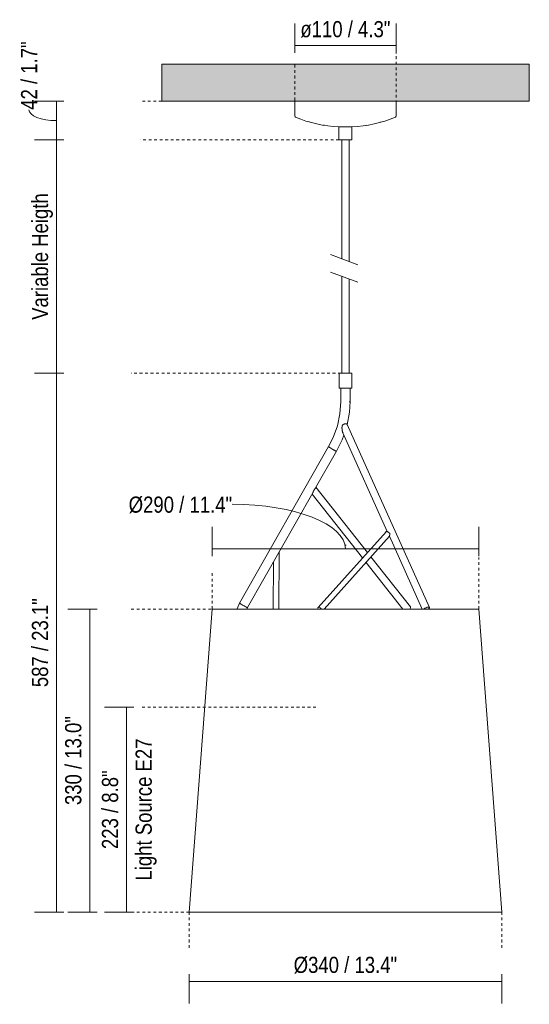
# Model space of a CAD drawing. Header units: millimetres. Extents: x 6241 to 7929, y 1017 to 6783.
# Tile 1 of 2: x 6241 to 6795, y 1017 to 2089. Entities that reach past the tile are written whole.
import ezdxf

# ---------------------------------------------------------------- set-up
doc = ezdxf.new("R2010")
doc.units = ezdxf.units.MM
doc.linetypes.add('Dash', pattern=[6, 3, -3])
doc.layers.add('A-ANNO-DIMS', color=7, linetype='Dash', lineweight=9, true_color=0xd2d2d2)
for name, color, linetype, lineweight in [('A-ANNO-DIMS-8', 7, 'Continuous', 9), ('A-CLNG', 7, 'Continuous', 9), ('E-LITE-EQPM', 7, 'Continuous', 20)]:
    doc.layers.add(name, color=color, linetype=linetype, lineweight=lineweight)
doc.styles.add('Arial Narrow', font='ARIALN.TTF', dxfattribs={"height": 17.6})
doc.dimstyles.new('FARO_-_2_2mm_Arial_Narrow_mm_Inch_Left', dxfattribs={"dimscale": 304.8, "dimtxt": 18.012385, "dimasz": 0, "dimexe": 0.07874, "dimexo": 0.0625, "dimgap": 0.013123, "dimtad": 1, "dimdec": 0, "dimzin": 0, "dimdsep": 46, "dimtxsty": 'Arial Narrow', "dimblk1": 'NONE', "dimblk2": 'NONE', "dimsah": 1, "dimcen": 0.09, "dimadec": 0, "dimazin": 0, "dimtfac": 1, "dimtdec": 4, "dimtix": 1, "dimtmove": 0, "dimatfit": 3, "dimfxl": 0.026247, "dimfxlon": 1, "dimtvp": 1, "dimtolj": 1, "dimtzin": 0, "dimarcsym": 2})
doc.dimstyles.new('FARO_-_2_2mm_Arial_Narrow_mm_Inch_Left_1', dxfattribs={"dimscale": 304.8, "dimtxt": 18.012385, "dimasz": 0, "dimexe": 0.07874, "dimexo": 0.0625, "dimgap": 0.013123, "dimtad": 1, "dimdec": 0, "dimzin": 0, "dimdsep": 46, "dimtxsty": 'Arial Narrow', "dimblk1": 'NONE', "dimblk2": 'NONE', "dimsah": 1, "dimcen": 0.09, "dimadec": 0, "dimazin": 0, "dimtfac": 1, "dimtdec": 4, "dimtix": 1, "dimtmove": 1, "dimatfit": 3, "dimfxl": 0.026247, "dimfxlon": 1, "dimtvp": 1, "dimtolj": 1, "dimtzin": 0, "dimarcsym": 2})
doc.dimstyles.new('FARO_-_2_2mm_Arial_Narrow_mm_Inch_Right', dxfattribs={"dimscale": 304.8, "dimtxt": 18.012385, "dimasz": 0, "dimexe": 0.07874, "dimexo": 0.0625, "dimgap": 0.013123, "dimtad": 1, "dimdec": 0, "dimzin": 0, "dimdsep": 46, "dimtxsty": 'Arial Narrow', "dimblk1": 'NONE', "dimblk2": 'NONE', "dimsah": 1, "dimcen": 0.09, "dimadec": 0, "dimazin": 0, "dimtfac": 1, "dimtdec": 4, "dimtix": 1, "dimtmove": 0, "dimatfit": 3, "dimfxl": 0.026247, "dimfxlon": 1, "dimtvp": 1, "dimtolj": 1, "dimtzin": 0, "dimarcsym": 2})

# ---------------------------------------------------------------- blocks, each defined once
blk = doc.blocks.new('29864 - 29864 TREE Black pendant lamp-456055-Alzado_PDF')
at = {"layer": 'E-LITE-EQPM'}
for p, q in [((6587.9, 1972.2), (6587.9, 1957.9)), ((6587.9, 1972.2), (6587.9, 1972.2)), ((6602, 1957.9), (6602, 1972.2)), ((6587.9, 1957.9), (6602, 1957.9)), ((6591, 1957.9), (6591, 1828.5)), ((6599, 1825.6), (6599, 1957.9)), ((6591, 1809.5), (6591, 1703.8)), ((6599, 1703.8), (6599, 1806.5)), ((6588.1, 1703.8), (6588.1, 1687.6)), ((6601.7, 1703.8), (6588.2, 1703.8)), ((6601.8, 1703.8), (6601.7, 1703.8)), ((6601.8, 1687.6), (6601.8, 1703.8)), ((6588.2, 1687.6), (6601.7, 1687.6)), ((6590, 1687.6), (6590, 1673.2)), ((6600, 1673.2), (6600, 1687.6)), ((6601.7, 1687.6), (6601.8, 1687.6)), ((6686.4, 1448.7), (6596.8, 1648.1)), ((6592.2, 1638.9), (6640.5, 1531.4)), ((6576.5, 1624), (6479.8, 1453.6)), ((6562.4, 1579), (6585.1, 1618.9)), ((6618.9, 1508.8), (6562.8, 1579.8)), ((6488.4, 1448.6), (6559.4, 1573.7)), ((6558.7, 1572.2), (6613.5, 1502.7)), ((6639.1, 1531.3), (6565.1, 1448.7)), ((6571.7, 1447.1), (6642.8, 1526.4)), ((6642.7, 1526.5), (6678.4, 1447.1)), ((6522.3, 1447.1), (6522.8, 1509.3)), ((6665.7, 1449.6), (6622.7, 1504)), ((6516.7, 1498.6), (6516.3, 1447.1)), ((6617.3, 1498), (6657.5, 1447.1)), ((6487.7, 1447.1), (6488.4, 1448.6)), ((6488.1, 1448.7), (6488.4, 1448.6)), ((6488.4, 1448.6), (6488.4, 1448.6)), ((6452.8, 1447.1), (6452.7, 1447.1)), ((6733.4, 1447.1), (6733.4, 1447.1)), ((6737.1, 1447.1), (6737.2, 1447.1)), ((6737.2, 1447.1), (6737.1, 1447.1))]:
    blk.add_line(p, q, dxfattribs=at)
at = {"layer": 'E-LITE-EQPM', "flags": 128}
for points in [[(6555.9, 1977.5), (6555.3, 1977.6), (6555, 1977.7)], [(6572.1, 1973.9), (6571.5, 1974), (6570.6, 1974.1)], [(6618.1, 1973.9), (6617.5, 1973.8), (6617.1, 1973.8)], [(6634.1, 1977.5), (6633.6, 1977.3), (6632.8, 1977.2)], [(6590, 1673.2), (6589, 1659.8), (6586.2, 1646.6), (6581.6, 1634), (6576.5, 1624)], [(6596.9, 1647.8), (6599.3, 1661.4), (6600, 1673.2)], [(6585.1, 1618.9), (6591.5, 1631.5), (6593.3, 1636.5)], [(6479.8, 1453.6), (6477.1, 1447.3), (6477.1, 1447.1)], [(6479.8, 1453.7), (6479.8, 1453.6), (6480.1, 1453.3), (6480.6, 1452.9), (6481.4, 1452.4), (6482.4, 1451.8), (6483.5, 1451.1), (6484.6, 1450.5), (6485.7, 1449.8), (6486.7, 1449.3)], [(6486.7, 1449.3), (6487.5, 1448.9), (6488.1, 1448.7)]]:
    blk.add_lwpolyline(points, dxfattribs=at)
at = {"layer": 'E-LITE-EQPM'}
for centre, major_axis, ratio, start_param, end_param in [((6580.8, 1621.5), (-4.3, 2.55), 0.058998, 6.184121, 6.707204), ((6580.8, 1621.5), (-4.3, 2.55), 0.058998, 0.424535, 0.686182), ((6580.8, 1621.5), (-4.3, 2.55), 0.058998, 0.686334, 0.948092), ((6580.8, 1621.5), (-4.3, 2.55), 0.058998, 0.948133, 1.209927), ((6580.8, 1621.5), (-4.3, 2.55), 0.058998, 1.209933, 1.733532), ((6580.8, 1621.5), (-4.3, 2.55), 0.058998, 1.733533, 1.995331), ((6580.8, 1621.5), (-4.3, 2.55), 0.058998, 1.995352, 2.25713), ((6580.8, 1621.5), (-4.3, 2.55), 0.058998, 2.257212, 2.51893), ((6580.8, 1621.5), (-4.3, 2.55), 0.058998, 2.519154, 2.780729), ((6580.8, 1621.5), (-4.3, 2.55), 0.058998, 2.781354, 3.042528), ((6580.8, 1621.5), (-4.3, 2.55), 0.058998, 3.042528, 3.142719), ((6641.3, 1529.3), (-2.23, 2), 0.460723, 5.808143, 6.308098), ((6641.3, 1529.3), (-2.23, 2), 0.460723, 4.202382, 5.808143), ((6567.3, 1446.7), (-2.23, 2), 0.460723, 5.808143, 7.196757), ((6567.3, 1446.7), (-2.23, 2), 0.460723, 4.419528, 5.808143), ((6662.6, 1447.1), (3.14, 2.48), 0.44786, 5.228034, 6.283185), ((6682.7, 1447.1), (3.65, 1.64), 0.341977, 0.650598, 2.221394), ((6682.7, 1447.1), (3.65, 1.64), 0.341977, 5.362987, 6.933783)]:
    blk.add_ellipse(centre, major_axis=major_axis, ratio=ratio, start_param=start_param, end_param=end_param, dxfattribs=at)
for points, knots in [([(6595.6, 1648.7), (6595.5, 1648.7), (6595.3, 1648.8), (6594.9, 1648.8), (6594.6, 1648.8), (6594.3, 1648.7), (6594.1, 1648.7), (6593.9, 1648.6), (6593.7, 1648.6), (6593.3, 1648.5), (6592.9, 1648.3), (6592.7, 1648.2), (6592.5, 1648.1), (6592.3, 1648), (6592.1, 1647.7), (6591.9, 1647.5), (6591.6, 1647.1), (6591.5, 1646.9), (6591.4, 1646.7), (6591.3, 1646.5), (6591.3, 1646.2), (6591.2, 1645.8), (6591.2, 1645.4), (6591.2, 1645.1), (6591.1, 1644.9), (6591.1, 1644.6), (6591.1, 1644.3), (6591.1, 1644), (6591.2, 1643.6), (6591.2, 1643.3), (6591.2, 1643.1), (6591.2, 1642.8), (6591.3, 1642.5), (6591.3, 1642.2), (6591.4, 1641.8), (6591.4, 1641.5), (6591.5, 1641.3), (6591.5, 1641.1), (6591.6, 1640.8), (6591.7, 1640.4), (6591.8, 1640.1), (6591.8, 1639.8), (6591.9, 1639.6), (6592, 1639.4), (6592.1, 1639.1), (6592.2, 1638.8), (6592.3, 1638.6), (6592.4, 1638.5)], [0, 0, 0, 0, 0.0277778, 0.0555556, 0.0833333, 0.0972222, 0.1111111, 0.125, 0.1388889, 0.1666667, 0.1944444, 0.2083333, 0.2222222, 0.2361111, 0.25, 0.2777778, 0.3055556, 0.3194444, 0.3333333, 0.3472222, 0.3611111, 0.3888889, 0.4166667, 0.4305556, 0.4444444, 0.4583333, 0.4722222, 0.5, 0.5277778, 0.5416667, 0.5555556, 0.5694444, 0.5833333, 0.6111111, 0.6388889, 0.6527778, 0.6666667, 0.6805556, 0.6944444, 0.7222222, 0.75, 0.7638889, 0.7777778, 0.7916667, 0.8055556, 0.8333333, 0.8611111, 0.8611111, 0.8611111, 0.8611111]), ([(6559.7, 1574.2), (6559.8, 1574.4), (6559.9, 1574.8), (6560.2, 1575.3), (6560.3, 1575.6), (6560.4, 1575.9), (6560.5, 1576.1), (6560.6, 1576.3), (6560.7, 1576.5), (6560.8, 1576.7), (6561, 1576.9), (6561.2, 1577.3), (6561.5, 1577.6), (6561.8, 1578.1), (6562, 1578.4), (6562.2, 1578.6)], [0, 0, 0, 0, 0.166667, 0.25, 0.333333, 0.375, 0.416667, 0.458333, 0.5, 0.541667, 0.583333, 0.666667, 0.75, 0.833333, 1, 1, 1, 1]), ([(6643.2, 1529.2), (6643.2, 1529.1), (6643.2, 1528.8), (6643.2, 1528.5), (6643.1, 1528.3), (6643.1, 1528.1), (6643.1, 1527.9), (6643.1, 1527.7), (6643.1, 1527.6), (6643, 1527.4), (6643, 1527.2), (6643, 1527.1), (6642.9, 1526.9), (6642.9, 1526.8), (6642.9, 1526.6), (6642.8, 1526.5), (6642.8, 1526.4), (6642.8, 1526.4), (6642.8, 1526.4)], [0, 0, 0, 0, 0.0714286, 0.1428571, 0.1785714, 0.2142857, 0.25, 0.2857143, 0.3214286, 0.3571429, 0.3928571, 0.4285714, 0.4642857, 0.5, 0.5714286, 0.6428571, 0.6785714, 0.7142857, 0.7142857, 0.7142857, 0.7142857])]:
    blk.add_open_spline(points, degree=3, knots=knots, dxfattribs=at)
for points in [[(6596.8, 1648.2), (6596.7, 1648.3), (6596.6, 1648.4), (6596.2, 1648.6), (6595.8, 1648.7), (6595.6, 1648.7)], [(6562.2, 1578.6), (6562.3, 1578.7), (6562.3, 1578.9), (6562.4, 1579)], [(6559.4, 1573.6), (6559.5, 1573.8), (6559.6, 1574), (6559.7, 1574.2)]]:
    blk.add_open_spline(points, degree=3, dxfattribs=at)
blk = doc.blocks.new('DIMBLOCK1-Alzado_PDF')
at = {"layer": 'A-ANNO-DIMS-8', "color": 251, "true_color": 0x5b5b5b, "transparency": 16777216}
for p, q in [((6540, 2052.7), (6540, 2084.7)), ((6650, 2052.7), (6650, 2084.7)), ((6540, 2060.7), (6650, 2060.7)), ((6540, 2060.7), (6540, 2052.7)), ((6650, 2060.7), (6650, 2052.7))]:
    blk.add_line(p, q, dxfattribs=at)
at = {"layer": 'A-ANNO-DIMS-8', "color": 0, "transparency": 16777216, "insert": (6545.9, 2087.4), "char_height": 17.6, "width": 117.681, "attachment_point": 1, "line_spacing_factor": 0.974696, "style": 'Arial Narrow'}
blk.add_mtext('ø110 / 4.3"', dxfattribs=at)
blk = doc.blocks.new('_None')
blk = doc.blocks.new('DIMBLOCK2-Alzado_PDF')
at = {"layer": 'A-ANNO-DIMS-8', "color": 251, "true_color": 0x5b5b5b, "transparency": 16777216}
for p, q in [((6324.8, 1447.1), (6292.8, 1447.1)), ((6316.8, 1117.1), (6316.8, 1447.1)), ((6316.8, 1447.1), (6324.8, 1447.1)), ((6324.8, 1117.1), (6292.8, 1117.1)), ((6316.8, 1117.1), (6324.8, 1117.1))]:
    blk.add_line(p, q, dxfattribs=at)
at = {"layer": 'A-ANNO-DIMS-8', "color": 0, "transparency": 16777216, "insert": (6290, 1233.6), "char_height": 17.6, "width": 116.309, "attachment_point": 1, "rotation": 90, "line_spacing_factor": 0.974696, "style": 'Arial Narrow'}
blk.add_mtext('330 / 13.0"', dxfattribs=at)
blk = doc.blocks.new('DIMBLOCK3-Alzado_PDF')
at = {"layer": 'A-ANNO-DIMS-8', "color": 251, "true_color": 0x5b5b5b, "transparency": 16777216}
for p, q in [((6364.8, 1340.1), (6332.8, 1340.1)), ((6356.8, 1340.1), (6356.8, 1117.1)), ((6356.8, 1340.1), (6364.8, 1340.1)), ((6364.8, 1117.1), (6332.8, 1117.1)), ((6356.8, 1117.1), (6364.8, 1117.1))]:
    blk.add_line(p, q, dxfattribs=at)
at = {"layer": 'A-ANNO-DIMS-8', "color": 0, "transparency": 16777216, "char_height": 17.6, "attachment_point": 1, "rotation": 90, "line_spacing_factor": 0.974696, "style": 'Arial Narrow'}
for s, insert, width in [('Light Source E27', (6366.6, 1151.4), 185.27), ('223 / 8.8"', (6330, 1185.7), 102.928)]:
    blk.add_mtext(s, dxfattribs=dict(at, insert=insert, width=width))
blk = doc.blocks.new('DIMBLOCK4-Alzado_PDF')
at = {"layer": 'A-ANNO-DIMS-8', "color": 251, "true_color": 0x5b5b5b, "transparency": 16777216}
for p, q in [((6450, 1504.6), (6450, 1536.6)), ((6740, 1504.6), (6740, 1536.6)), ((6450, 1512.6), (6740, 1512.6)), ((6450, 1512.6), (6450, 1504.6)), ((6740, 1512.6), (6740, 1504.6))]:
    blk.add_line(p, q, dxfattribs=at)
blk.add_ellipse((6471.7, 1512.6), major_axis=(123.2, 0), ratio=0.394542, start_param=0, end_param=1.570796, dxfattribs=at)
at = {"layer": 'A-ANNO-DIMS-8', "color": 0, "transparency": 16777216, "insert": (6359.1, 1569.6), "char_height": 17.6, "width": 135.179, "attachment_point": 1, "line_spacing_factor": 0.974696, "style": 'Arial Narrow'}
blk.add_mtext('Ø290 / 11.4"', dxfattribs=at)
blk = doc.blocks.new('DIMBLOCK5-Alzado_PDF')
at = {"layer": 'A-ANNO-DIMS-8', "color": 251, "true_color": 0x5b5b5b, "transparency": 16777216}
for p, q in [((6425, 1049.6), (6425, 1017.6)), ((6425, 1041.6), (6425, 1049.6)), ((6425, 1041.6), (6765, 1041.6)), ((6765, 1049.6), (6765, 1017.6)), ((6765, 1041.6), (6765, 1049.6))]:
    blk.add_line(p, q, dxfattribs=at)
at = {"layer": 'A-ANNO-DIMS-8', "color": 0, "transparency": 16777216, "insert": (6538.6, 1068.4), "char_height": 17.6, "width": 135.179, "attachment_point": 1, "line_spacing_factor": 0.974696, "style": 'Arial Narrow'}
blk.add_mtext('Ø340 / 13.4"', dxfattribs=at)
blk = doc.blocks.new('DIMBLOCK6-Alzado_PDF')
at = {"layer": 'A-ANNO-DIMS-8', "color": 251, "true_color": 0x5b5b5b, "transparency": 16777216}
for p, q in [((6288.5, 1703.8), (6256.5, 1703.8)), ((6280.5, 1703.8), (6280.5, 1117.1)), ((6280.5, 1703.8), (6288.5, 1703.8)), ((6288.5, 1117.1), (6256.5, 1117.1)), ((6280.5, 1117.1), (6288.5, 1117.1))]:
    blk.add_line(p, q, dxfattribs=at)
at = {"layer": 'A-ANNO-DIMS-8', "color": 0, "transparency": 16777216, "insert": (6253.8, 1362), "char_height": 17.6, "width": 116.309, "attachment_point": 1, "rotation": 90, "line_spacing_factor": 0.974696, "style": 'Arial Narrow'}
blk.add_mtext('587 / 23.1"', dxfattribs=at)
blk = doc.blocks.new('DIMBLOCK7-Alzado_PDF')
at = {"layer": 'A-ANNO-DIMS-8', "color": 251, "true_color": 0x5b5b5b, "transparency": 16777216}
for p, q in [((6288.5, 2000), (6256.5, 2000)), ((6280.5, 2000), (6280.5, 1957.9)), ((6280.5, 2000), (6288.5, 2000)), ((6288.5, 1957.9), (6256.5, 1957.9)), ((6280.5, 1957.9), (6288.5, 1957.9))]:
    blk.add_line(p, q, dxfattribs=at)
blk.add_ellipse((6280.5, 1990.8), major_axis=(30, 0), ratio=0.394461, start_param=3.141593, end_param=4.712389, dxfattribs=at)
at = {"layer": 'A-ANNO-DIMS-8', "color": 0, "transparency": 16777216, "insert": (6242, 1990.8), "char_height": 17.6, "width": 89.547, "attachment_point": 1, "rotation": 90, "line_spacing_factor": 0.974696, "style": 'Arial Narrow'}
blk.add_mtext('42 / 1.7"', dxfattribs=at)
blk = doc.blocks.new('DIMBLOCK8-Alzado_PDF')
at = {"layer": 'A-ANNO-DIMS-8', "color": 251, "true_color": 0x5b5b5b, "transparency": 16777216}
for p, q in [((6288.5, 1957.9), (6256.5, 1957.9)), ((6280.5, 1957.9), (6280.5, 1703.8)), ((6280.5, 1957.9), (6288.5, 1957.9)), ((6288.5, 1703.8), (6256.5, 1703.8)), ((6280.5, 1703.8), (6288.5, 1703.8))]:
    blk.add_line(p, q, dxfattribs=at)
at = {"layer": 'A-ANNO-DIMS-8', "color": 0, "transparency": 16777216, "insert": (6253.8, 1762), "char_height": 17.6, "width": 165.371, "attachment_point": 1, "rotation": 90, "line_spacing_factor": 0.974696, "style": 'Arial Narrow'}
blk.add_mtext('Variable Heigth', dxfattribs=at)

msp = doc.modelspace()

# ---------------------------------------------------------------- hatches: boundary and pattern name
at = {"layer": 'A-CLNG', "true_color": 0xe8e8e8}
msp.add_hatch(color=254, dxfattribs=at).paths.add_polyline_path([(6595.4, 2000), (6795, 2000), (6795, 2040.5), (6395, 2040.5), (6395, 2000), (6591.6, 2000)], flags=0)

# ---------------------------------------------------------------- linework, layer by layer
at = {"layer": 'A-ANNO-DIMS'}
for p, q in [((6650, 2055), (6650, 2000)), ((6540, 2040), (6540, 2000)), ((6395, 2000), (6371.8, 2000)), ((6587.9, 1957.9), (6371.8, 1957.9)), ((6590, 1703.8), (6361.8, 1703.8)), ((6740, 1447.1), (6740, 1503.1)), ((6450, 1447.1), (6450, 1489.1)), ((6361.8, 1447.1), (6450, 1447.1)), ((6562.8, 1340.1), (6371.8, 1340.1)), ((6425, 1117.1), (6361.8, 1117.1)), ((6425, 1117.1), (6425, 1075.1)), ((6765, 1117.1), (6765, 1075.1))]:
    msp.add_line(p, q, dxfattribs=at)
at = {"layer": 'A-CLNG'}
for p, q in [((6395, 2040.5), (6795, 2040.5)), ((6395, 2000), (6395, 2040.5)), ((6795, 2040.5), (6795, 2000)), ((6540, 2000), (6395, 2000)), ((6795, 2000), (6650, 2000))]:
    msp.add_line(p, q, dxfattribs=at)
at = {"layer": 'E-LITE-EQPM'}
for p, q in [((6650, 2000), (6540, 2000)), ((6540, 2000), (6540, 1983.7)), ((6650, 1983.7), (6650, 2000)), ((6587.9, 1972.2), (6602, 1972.2)), ((6608.5, 1822.1), (6578.5, 1833.1)), ((6578.5, 1814), (6608.5, 1803.1)), ((6599, 1672.6), (6599.8, 1672.6)), ((6595, 1516.5), (6595.7, 1516.5)), ((6450, 1447.1), (6425, 1117.1)), ((6740, 1447.1), (6450, 1447.1)), ((6765, 1117.1), (6740, 1447.1)), ((6425, 1117.1), (6765, 1117.1))]:
    msp.add_line(p, q, dxfattribs=at)
for centre, radius, start, end in [((6541, 1983.7), 1.04, 180, 247.3707), ((6593.8, 2110.4), 138.4, 247.3707, 267.5538), ((6596.1, 2110.4), 138.4, 272.4462, 292.6293), ((6648.9, 1983.7), 1.04, 292.6293, 360)]:
    msp.add_arc(centre, radius, start, end, dxfattribs=at)

# ---------------------------------------------------------------- block references
msp.add_blockref('29864 - 29864 TREE Black pendant lamp-456055-Alzado_PDF', (0, 0), dxfattribs=at)

# ---------------------------------------------------------------- dimensions: what is measured, and where the dimension line sits
at = {"layer": 'A-ANNO-DIMS', "color": 251, "linetype": 'Continuous', "true_color": 0x5b5b5b}
dim = msp.add_linear_dim(base=(6280.5, 1957.9), p1=(6288.5, 2000), p2=(6288.5, 1957.9), angle=90, dimstyle='FARO_-_2_2mm_Arial_Narrow_mm_Inch_Left_1', override={"dimpost": '<>', "dimfxl": 42.057669}, dxfattribs=at)
dim.commit()
dim.dimension.update_dxf_attribs({"geometry": 'DIMBLOCK7-Alzado_PDF', "text_midpoint": (6253.8, 2035.6), "dimtype": 160, "text_rotation": 90})
for base, p1, p2, text, dimstyle, override, picture, middle in [((6650, 2060.7), (6540, 2052.7), (6650, 2052.7), 'ø<>', 'FARO_-_2_2mm_Arial_Narrow_mm_Inch_Right', {"dimpost": '<>', "dimfxl": 110.000353}, 'DIMBLOCK1-Alzado_PDF', (6595, 2076.1)), ((6765, 1041.6), (6425, 1049.6), (6765, 1049.6), 'Ø<>', 'FARO_-_2_2mm_Arial_Narrow_mm_Inch_Left', {"dimpost": '<>', "dimfxl": 340.000213}, 'DIMBLOCK5-Alzado_PDF', (6595, 1057.2))]:
    dim = msp.add_linear_dim(base=base, p1=p1, p2=p2, text=text, dimstyle=dimstyle, override=override, dxfattribs=at)
    dim.commit()
    dim.dimension.update_dxf_attribs({"geometry": picture, "text_midpoint": middle})
for base, p1, p2, text, override, picture, middle in [((6280.5, 1703.8), (6288.5, 1957.9), (6288.5, 1703.8), 'Variable Heigth', {"dimpost": '<>', "dimfxl": 254.108953}, 'DIMBLOCK8-Alzado_PDF', (6265.1, 1830.9)), ((6356.8, 1117.1), (6364.8, 1340.1), (6364.8, 1117.1), '<>\\XLight Source E27', {"dimpost": '<>', "dimfxl": 223.022821}, 'DIMBLOCK3-Alzado_PDF', (6356.8, 1228.6))]:
    dim = msp.add_linear_dim(base=base, p1=p1, p2=p2, angle=90, text=text, dimstyle='FARO_-_2_2mm_Arial_Narrow_mm_Inch_Left', override=override, dxfattribs=at)
    dim.commit()
    dim.dimension.update_dxf_attribs({"geometry": picture, "text_midpoint": middle})
for base, p1, p2, override, picture, middle in [((6280.5, 1117.1), (6288.5, 1703.8), (6288.5, 1117.1), {"dimpost": '<>', "dimfxl": 586.746557}, 'DIMBLOCK6-Alzado_PDF', (6265.1, 1410.5)), ((6316.8, 1447.1), (6324.8, 1117.1), (6324.8, 1447.1), {"dimpost": '<>', "dimfxl": 330}, 'DIMBLOCK2-Alzado_PDF', (6301.4, 1282.1))]:
    dim = msp.add_linear_dim(base=base, p1=p1, p2=p2, angle=90, dimstyle='FARO_-_2_2mm_Arial_Narrow_mm_Inch_Left', override=override, dxfattribs=at)
    dim.commit()
    dim.dimension.update_dxf_attribs({"geometry": picture, "text_midpoint": middle})
dim = msp.add_linear_dim(base=(6740, 1512.6), p1=(6450, 1504.6), p2=(6740, 1504.6), text='Ø<>', dimstyle='FARO_-_2_2mm_Arial_Narrow_mm_Inch_Left_1', override={"dimpost": '<>', "dimfxl": 290.000048}, dxfattribs=at)
dim.commit()
dim.dimension.update_dxf_attribs({"geometry": 'DIMBLOCK4-Alzado_PDF', "text_midpoint": (6426.7, 1557.9), "dimtype": 160})

doc.saveas('drawing.dxf')
